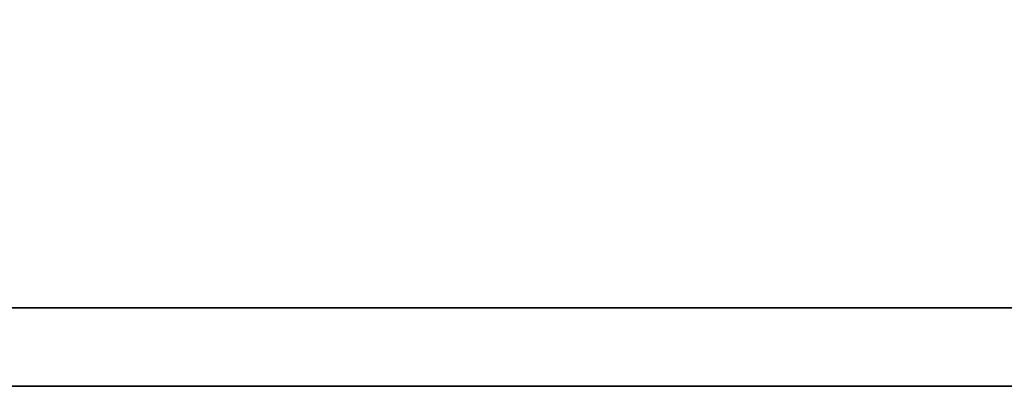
# Model space of a CAD drawing. Extents: x -381 to 2037, y -503 to 705.
# Tile 32 of 55: x -153.5 to -151.692, y 66.802 to 67.476. Entities that reach past the tile are written whole.
import ezdxf

# ---------------------------------------------------------------- set-up
doc = ezdxf.new("R2010")
doc.units = 0
doc.header["$LTSCALE"] = 2
doc.header["$MEASUREMENT"] = 0
doc.layers.add('CHA', color=7, linetype='Continuous')
doc.layers.add('layer 1', color=7, linetype='Continuous')

# ---------------------------------------------------------------- blocks, each defined once
blk = doc.blocks.new('TBI MOTION logo(完整正式版)')
at = {"layer": 'layer 1', "color": 22, "lineweight": 35}
blk.add_open_spline([(75.90875, -9.47875), (75.90875, -9.47875), (75.90875, -12.28625), (75.90875, -12.28625), (75.90875, -12.28625), (75.90875, -12.28625), (75.90875, -12.47875), (75.90875, -12.47875), (75.90875, -12.47875), (75.90875, -12.47875), (75.71625, -12.47875), (75.71625, -12.47875), (75.71625, -12.47875), (75.71625, -12.47875), (-88.32875, -12.47875), (-88.32875, -12.47875), (-88.32875, -12.47875), (-88.32875, -12.47875), (-88.32875, -13.29375), (-88.32875, -13.29375), (-88.32875, -13.29375), (-88.32875, -13.29375), (82.89125, -13.29375), (82.89125, -13.29375), (82.89125, -13.29375), (82.89125, -13.29375), (75.90875, -9.47875), (75.90875, -9.47875)], degree=3, knots=[0, 0, 0, 0, 0.14285714, 0.14285714, 0.14285714, 0.14285715, 0.28571429, 0.28571429, 0.28571429, 0.2857143, 0.42857143, 0.42857143, 0.42857143, 0.42857144, 0.57142857, 0.57142857, 0.57142857, 0.57142858, 0.71428571, 0.71428571, 0.71428571, 0.71428572, 0.85714286, 0.85714286, 0.85714286, 0.85714287, 1, 1, 1, 1], dxfattribs=at)

msp = doc.modelspace()

# ---------------------------------------------------------------- block references
at = {"layer": 'CHA', "color": 0, "xscale": 0.1765387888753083, "yscale": 0.1765387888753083, "zscale": 0.1765387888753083}
msp.add_blockref('TBI MOTION logo(完整正式版)', (-143.8015, 69.1494), dxfattribs=at)

doc.saveas('drawing.dxf')
